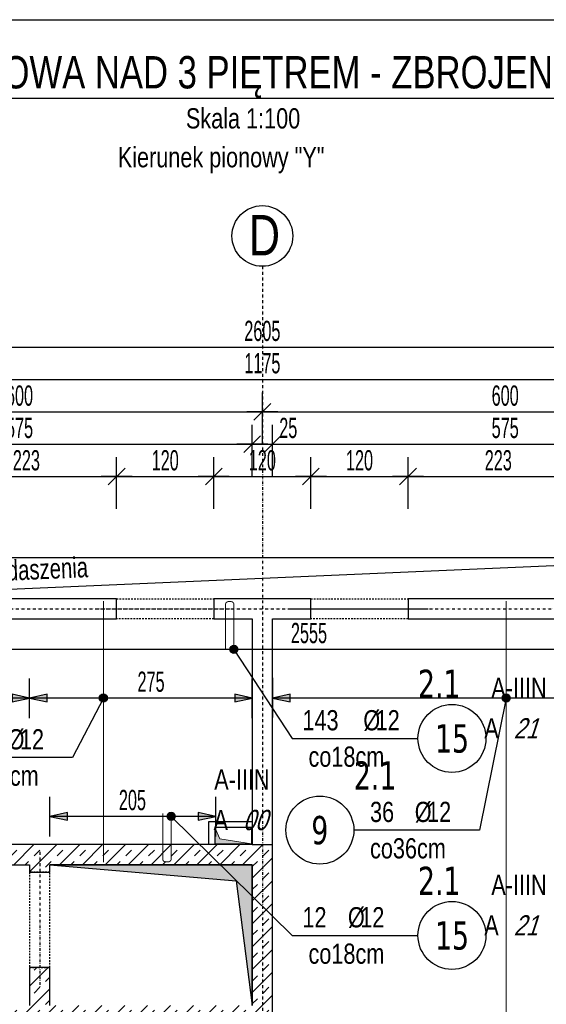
# Model space of a CAD drawing. Header units: millimetres. Extents: x 7622 to 25843, y -22705 to -15125.
# Tile 26 of 45: x 13016 to 13667, y -16343 to -15125. Entities that reach past the tile are written whole.
import ezdxf
from ezdxf.enums import TextEntityAlignment as Align

# ---------------------------------------------------------------- set-up
doc = ezdxf.new("R2010")
doc.units = ezdxf.units.MM
doc.header["$LTSCALE"] = 10
doc.linetypes.add('MO', pattern=[0.7, 0.35, -0.17, 0.01, -0.17])
doc.linetypes.add('MP', pattern=[0.36, 0.2, -0.16])
doc.layers.add('BA_obw', color=230, linetype='Continuous', plot=False)
doc.layers.add('BZ_pom', color=6, linetype='Continuous', plot=False)
for name, color, linetype in [('BA_szr', 1, 'Continuous'), ('BA_wym', 1, 'Continuous'), ('BD_lpm', 1, 'MP'), ('BD_osm', 1, 'MO'), ('BD_txs', 2, 'Continuous'), ('BD_wic', 1, 'Continuous'), ('BD_wig', 3, 'Continuous'), ('BZ_odn', 1, 'Continuous'), ('BZ_opi1', 7, 'Continuous'), ('BZ_opi2', 4, 'Continuous'), ('BZ_P_wid', 3, 'Continuous'), ('BZ_sym', 7, 'Continuous'), ('BZ_txg', 3, 'Continuous'), ('BZ_txs', 2, 'Continuous'), ('BZ_wym', 1, 'Continuous')]:
    doc.layers.add(name, color=color, linetype=linetype)
doc.layers.add('Nowe_A-Przebicia_Nr_pióra__1', color=7, linetype='Continuous', lineweight=13)
doc.layers.add('Nowe_A-Przebicia_Nr_pióra__102', color=7, linetype='Continuous', lineweight=5, true_color=0xcccccc)
doc.styles.add('BIKTBG', font='tahoma.ttf', dxfattribs={"width": 0.85})
doc.styles.add('BIKTG', font='bikromsw.shx', dxfattribs={"width": 0.8})
doc.styles.add('BIKTS', font='bikromsw.shx', dxfattribs={"width": 0.8})
doc.styles.add('BIKWYM', font='bikromsw.shx', dxfattribs={"width": 0.6})
doc.dimstyles.new('BA_KR_100_cm', dxfattribs={"dimtxt": 25, "dimasz": 1.666667, "dimexe": 24, "dimexo": 0, "dimgap": 0, "dimtad": 0, "dimdec": 1, "dimrnd": 0.5, "dimzin": 9, "dimdsep": 46, "dimtxsty": 'BIKWYM', "dimblk": 'WYM-KR', "dimcen": 0, "dimdle": 20, "dimclrd": 256, "dimclre": 256, "dimclrt": 2, "dimadec": 0, "dimazin": 0, "dimtfac": 0.033333, "dimtdec": 1, "dimtmove": 0, "dimatfit": 3, "dimldrblk": 'WYM-KR', "dimfxl": 25, "dimfxlon": 1, "dimtvp": 0.8, "dimtolj": 1, "dimarcsym": 0})
doc.dimstyles.new('BZ_KP_100_cm', dxfattribs={"dimtxt": 25, "dimasz": 1.666667, "dimexe": 24, "dimexo": 0, "dimgap": 0, "dimtad": 0, "dimdec": 1, "dimrnd": 0.5, "dimzin": 9, "dimdsep": 46, "dimtxsty": 'BIKWYM', "dimblk": 'WYM-KR', "dimblk1": 'WYM-KP', "dimblk2": 'WYM-KP', "dimsah": 1, "dimcen": 0, "dimdle": 20, "dimclrd": 256, "dimclre": 256, "dimclrt": 7, "dimadec": 0, "dimazin": 0, "dimtfac": 0.033333, "dimtdec": 1, "dimtmove": 0, "dimatfit": 3, "dimldrblk": 'WYM-KP', "dimfxl": 1, "dimtvp": 0.8, "dimtolj": 1, "dimarcsym": 0})
doc.dimstyles.new('BZ_ST_100_cm', dxfattribs={"dimtxt": 25, "dimasz": 1.666667, "dimexe": 24, "dimexo": 0, "dimgap": 0, "dimtad": 0, "dimdec": 1, "dimrnd": 0.5, "dimdsep": 46, "dimtxsty": 'BIKWYM', "dimblk": 'WYM-ST', "dimcen": 0, "dimdle": 20, "dimclrd": 256, "dimclre": 256, "dimclrt": 7, "dimadec": 0, "dimazin": 0, "dimtfac": 0.033333, "dimtdec": 1, "dimtix": 1, "dimtmove": 2, "dimatfit": 3, "dimldrblk": 'WYM-ST', "dimfxl": 25, "dimfxlon": 1, "dimtvp": 0.8, "dimtolj": 1, "dimtzin": 0, "dimarcsym": 0})

# ---------------------------------------------------------------- blocks, each defined once
blk = doc.blocks.new('WYM-KR')
at = {"linetype": 'ByBlock'}
blk.add_line((11.52, 0), (-11.52, 0), dxfattribs=at)
at = {"color": 7, "linetype": 'ByBlock'}
blk.add_line((6.24, 6.24), (-6.24, -6.24), dxfattribs=at)
blk = doc.blocks.new('*D224')
at = {"layer": 'BA_wym', "lineweight": -2}
for p, q in [((12913.1, -15730.3), (12913.1, -15666.3)), ((13136.1, -15730.3), (13136.1, -15666.3)), ((12914.8, -15690.3), (13134.4, -15690.3))]:
    blk.add_line(p, q, dxfattribs=at)
at = {"layer": 'Defpoints', "color": 0}
for p in [(13136.1, -15690.3), (12913.1, -15841.3), (13136.1, -15841.3)]:
    blk.add_point(p, dxfattribs=at)
at = {"layer": 'BA_wym', "lineweight": -2, "xscale": 1.666666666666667, "yscale": 1.666666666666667, "zscale": 1.666666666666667, "rotation": 180}
blk.add_blockref('WYM-KR', (12913.1, -15690.3), dxfattribs=at)
at = {"layer": 'BA_wym', "lineweight": -2, "xscale": 1.666666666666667, "yscale": 1.666666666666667, "zscale": 1.666666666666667}
blk.add_blockref('WYM-KR', (13136.1, -15690.3), dxfattribs=at)
at = {"layer": 'BA_wym', "color": 2, "insert": (13024.6, -15670.3), "char_height": 25, "attachment_point": 5, "style": 'BIKWYM'}
blk.add_mtext('\\A1;223', dxfattribs=at)
blk = doc.blocks.new('*D225')
at = {"layer": 'BA_wym', "lineweight": -2}
for p, q in [((13136.1, -15730.3), (13136.1, -15666.3)), ((13256.1, -15730.3), (13256.1, -15666.3)), ((13137.8, -15690.3), (13254.4, -15690.3))]:
    blk.add_line(p, q, dxfattribs=at)
at = {"layer": 'Defpoints', "color": 0}
for p in [(13256.1, -15690.3), (13136.1, -15841.3), (13256.1, -15841.3)]:
    blk.add_point(p, dxfattribs=at)
at = {"layer": 'BA_wym', "lineweight": -2, "xscale": 1.666666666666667, "yscale": 1.666666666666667, "zscale": 1.666666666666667, "rotation": 180}
blk.add_blockref('WYM-KR', (13136.1, -15690.3), dxfattribs=at)
at = {"layer": 'BA_wym', "lineweight": -2, "xscale": 1.666666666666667, "yscale": 1.666666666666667, "zscale": 1.666666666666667}
blk.add_blockref('WYM-KR', (13256.1, -15690.3), dxfattribs=at)
at = {"layer": 'BA_wym', "color": 2, "insert": (13196.1, -15670.3), "char_height": 25, "attachment_point": 5, "style": 'BIKWYM'}
blk.add_mtext('\\A1;120', dxfattribs=at)
blk = doc.blocks.new('*D226')
at = {"layer": 'BA_wym', "lineweight": -2}
for p, q in [((13256.1, -15730.3), (13256.1, -15666.3)), ((13376.1, -15730.3), (13376.1, -15666.3)), ((13257.8, -15690.3), (13374.4, -15690.3))]:
    blk.add_line(p, q, dxfattribs=at)
at = {"layer": 'Defpoints', "color": 0}
for p in [(13376.1, -15690.3), (13256.1, -15841.3), (13376.1, -15841.3)]:
    blk.add_point(p, dxfattribs=at)
at = {"layer": 'BA_wym', "lineweight": -2, "xscale": 1.666666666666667, "yscale": 1.666666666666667, "zscale": 1.666666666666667, "rotation": 180}
blk.add_blockref('WYM-KR', (13256.1, -15690.3), dxfattribs=at)
at = {"layer": 'BA_wym', "lineweight": -2, "xscale": 1.666666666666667, "yscale": 1.666666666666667, "zscale": 1.666666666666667}
blk.add_blockref('WYM-KR', (13376.1, -15690.3), dxfattribs=at)
at = {"layer": 'BA_wym', "color": 2, "insert": (13316.1, -15670.3), "char_height": 25, "attachment_point": 5, "style": 'BIKWYM'}
blk.add_mtext('\\A1;120', dxfattribs=at)
blk = doc.blocks.new('*D227')
at = {"layer": 'BA_wym', "lineweight": -2}
for p, q in [((13376.1, -15730.3), (13376.1, -15666.3)), ((13496.1, -15730.3), (13496.1, -15666.3)), ((13377.8, -15690.3), (13494.4, -15690.3))]:
    blk.add_line(p, q, dxfattribs=at)
at = {"layer": 'Defpoints', "color": 0}
for p in [(13496.1, -15690.3), (13376.1, -15841.3), (13496.1, -15841.3)]:
    blk.add_point(p, dxfattribs=at)
at = {"layer": 'BA_wym', "lineweight": -2, "xscale": 1.666666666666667, "yscale": 1.666666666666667, "zscale": 1.666666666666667, "rotation": 180}
blk.add_blockref('WYM-KR', (13376.1, -15690.3), dxfattribs=at)
at = {"layer": 'BA_wym', "lineweight": -2, "xscale": 1.666666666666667, "yscale": 1.666666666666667, "zscale": 1.666666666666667}
blk.add_blockref('WYM-KR', (13496.1, -15690.3), dxfattribs=at)
at = {"layer": 'BA_wym', "color": 2, "insert": (13436.1, -15670.3), "char_height": 25, "attachment_point": 5, "style": 'BIKWYM'}
blk.add_mtext('\\A1;120', dxfattribs=at)
blk = doc.blocks.new('*D228')
at = {"layer": 'BA_wym', "lineweight": -2}
for p, q in [((13496.1, -15730.3), (13496.1, -15666.3)), ((13719.1, -15730.3), (13719.1, -15666.3)), ((13497.8, -15690.3), (13717.4, -15690.3))]:
    blk.add_line(p, q, dxfattribs=at)
at = {"layer": 'Defpoints', "color": 0}
for p in [(13719.1, -15690.3), (13496.1, -15841.3), (13719.1, -15841.3)]:
    blk.add_point(p, dxfattribs=at)
at = {"layer": 'BA_wym', "lineweight": -2, "xscale": 1.666666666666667, "yscale": 1.666666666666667, "zscale": 1.666666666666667, "rotation": 180}
blk.add_blockref('WYM-KR', (13496.1, -15690.3), dxfattribs=at)
at = {"layer": 'BA_wym', "lineweight": -2, "xscale": 1.666666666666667, "yscale": 1.666666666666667, "zscale": 1.666666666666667}
blk.add_blockref('WYM-KR', (13719.1, -15690.3), dxfattribs=at)
at = {"layer": 'BA_wym', "color": 2, "insert": (13607.6, -15670.3), "char_height": 25, "attachment_point": 5, "style": 'BIKWYM'}
blk.add_mtext('\\A1;223', dxfattribs=at)
blk = doc.blocks.new('*D241')
at = {"layer": 'BA_wym', "lineweight": -2}
for p, q in [((12728.6, -15690.3), (12728.6, -15626.3)), ((13303.6, -15690.3), (13303.6, -15626.3)), ((12730.3, -15650.3), (13301.9, -15650.3))]:
    blk.add_line(p, q, dxfattribs=at)
at = {"layer": 'Defpoints', "color": 0}
for p in [(13303.6, -15650.3), (12728.6, -15790.3), (13303.6, -15866.3)]:
    blk.add_point(p, dxfattribs=at)
at = {"layer": 'BA_wym', "lineweight": -2, "xscale": 1.666666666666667, "yscale": 1.666666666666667, "zscale": 1.666666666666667, "rotation": 180}
blk.add_blockref('WYM-KR', (12728.6, -15650.3), dxfattribs=at)
at = {"layer": 'BA_wym', "lineweight": -2, "xscale": 1.666666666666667, "yscale": 1.666666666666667, "zscale": 1.666666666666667}
blk.add_blockref('WYM-KR', (13303.6, -15650.3), dxfattribs=at)
at = {"layer": 'BA_wym', "color": 2, "insert": (13016.1, -15630.3), "char_height": 25, "attachment_point": 5, "style": 'BIKWYM'}
blk.add_mtext('\\A1;575', dxfattribs=at)
blk = doc.blocks.new('*D242')
at = {"layer": 'BA_wym', "lineweight": -2}
for p, q in [((13303.6, -15690.3), (13303.6, -15626.3)), ((13328.6, -15690.3), (13328.6, -15626.3)), ((13301.9, -15650.3), (13300.3, -15650.3)), ((13303.6, -15650.3), (13328.6, -15650.3)), ((13330.3, -15650.3), (13364.3, -15650.3))]:
    blk.add_line(p, q, dxfattribs=at)
at = {"layer": 'Defpoints', "color": 0}
for p in [(13328.6, -15650.3), (13303.6, -15866.3), (13328.6, -15866.3)]:
    blk.add_point(p, dxfattribs=at)
at = {"layer": 'BA_wym', "lineweight": -2, "xscale": 1.666666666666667, "yscale": 1.666666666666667, "zscale": 1.666666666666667}
blk.add_blockref('WYM-KR', (13303.6, -15650.3), dxfattribs=at)
at = {"layer": 'BA_wym', "lineweight": -2, "xscale": 1.666666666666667, "yscale": 1.666666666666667, "zscale": 1.666666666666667, "rotation": 180}
blk.add_blockref('WYM-KR', (13328.6, -15650.3), dxfattribs=at)
at = {"layer": 'BA_wym', "color": 2, "insert": (13348.1, -15630.3), "char_height": 25, "attachment_point": 5, "style": 'BIKWYM'}
blk.add_mtext('\\A1;25', dxfattribs=at)
blk = doc.blocks.new('*D243')
at = {"layer": 'BA_wym', "lineweight": -2}
for p, q in [((13328.6, -15690.3), (13328.6, -15626.3)), ((13903.6, -15690.3), (13903.6, -15626.3)), ((13330.3, -15650.3), (13901.9, -15650.3))]:
    blk.add_line(p, q, dxfattribs=at)
at = {"layer": 'Defpoints', "color": 0}
for p in [(13903.6, -15650.3), (13903.6, -15790.3), (13328.6, -15866.3)]:
    blk.add_point(p, dxfattribs=at)
at = {"layer": 'BA_wym', "lineweight": -2, "xscale": 1.666666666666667, "yscale": 1.666666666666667, "zscale": 1.666666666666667, "rotation": 180}
blk.add_blockref('WYM-KR', (13328.6, -15650.3), dxfattribs=at)
at = {"layer": 'BA_wym', "lineweight": -2, "xscale": 1.666666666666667, "yscale": 1.666666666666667, "zscale": 1.666666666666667}
blk.add_blockref('WYM-KR', (13903.6, -15650.3), dxfattribs=at)
at = {"layer": 'BA_wym', "color": 2, "insert": (13616.1, -15630.3), "char_height": 25, "attachment_point": 5, "style": 'BIKWYM'}
blk.add_mtext('\\A1;575', dxfattribs=at)
blk = doc.blocks.new('*D250')
at = {"layer": 'BA_wym', "lineweight": -2}
for p, q in [((12716.1, -15650.3), (12716.1, -15586.3)), ((13316.1, -15650.3), (13316.1, -15586.3)), ((12717.8, -15610.3), (13314.4, -15610.3))]:
    blk.add_line(p, q, dxfattribs=at)
at = {"layer": 'Defpoints', "color": 0}
for p in [(13316.1, -15610.3), (12716.1, -15790.3), (13316.1, -15841.3)]:
    blk.add_point(p, dxfattribs=at)
at = {"layer": 'BA_wym', "lineweight": -2, "xscale": 1.666666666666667, "yscale": 1.666666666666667, "zscale": 1.666666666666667, "rotation": 180}
blk.add_blockref('WYM-KR', (12716.1, -15610.3), dxfattribs=at)
at = {"layer": 'BA_wym', "lineweight": -2, "xscale": 1.666666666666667, "yscale": 1.666666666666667, "zscale": 1.666666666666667}
blk.add_blockref('WYM-KR', (13316.1, -15610.3), dxfattribs=at)
at = {"layer": 'BA_wym', "color": 2, "insert": (13016.1, -15590.3), "char_height": 25, "attachment_point": 5, "style": 'BIKWYM'}
blk.add_mtext('\\A1;600', dxfattribs=at)
blk = doc.blocks.new('*D251')
at = {"layer": 'BA_wym', "lineweight": -2}
for p, q in [((13316.1, -15650.3), (13316.1, -15586.3)), ((13916.1, -15650.3), (13916.1, -15586.3)), ((13317.8, -15610.3), (13914.4, -15610.3))]:
    blk.add_line(p, q, dxfattribs=at)
at = {"layer": 'Defpoints', "color": 0}
for p in [(13916.1, -15610.3), (13916.1, -15790.3), (13316.1, -15841.3)]:
    blk.add_point(p, dxfattribs=at)
at = {"layer": 'BA_wym', "lineweight": -2, "xscale": 1.666666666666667, "yscale": 1.666666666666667, "zscale": 1.666666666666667, "rotation": 180}
blk.add_blockref('WYM-KR', (13316.1, -15610.3), dxfattribs=at)
at = {"layer": 'BA_wym', "lineweight": -2, "xscale": 1.666666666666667, "yscale": 1.666666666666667, "zscale": 1.666666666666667}
blk.add_blockref('WYM-KR', (13916.1, -15610.3), dxfattribs=at)
at = {"layer": 'BA_wym', "color": 2, "insert": (13616.1, -15590.3), "char_height": 25, "attachment_point": 5, "style": 'BIKWYM'}
blk.add_mtext('\\A1;600', dxfattribs=at)
blk = doc.blocks.new('*D255')
at = {"layer": 'BA_wym', "lineweight": -2}
for p, q in [((12013.6, -15570.3), (12013.6, -15506.3)), ((14618.6, -15570.3), (14618.6, -15506.3)), ((12015.3, -15530.3), (14616.9, -15530.3))]:
    blk.add_line(p, q, dxfattribs=at)
at = {"layer": 'Defpoints', "color": 0}
for p in [(14618.6, -15530.3), (12013.6, -15841.3), (14618.6, -15841.3)]:
    blk.add_point(p, dxfattribs=at)
at = {"layer": 'BA_wym', "lineweight": -2, "xscale": 1.666666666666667, "yscale": 1.666666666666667, "zscale": 1.666666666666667, "rotation": 180}
blk.add_blockref('WYM-KR', (12013.6, -15530.3), dxfattribs=at)
at = {"layer": 'BA_wym', "lineweight": -2, "xscale": 1.666666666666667, "yscale": 1.666666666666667, "zscale": 1.666666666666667}
blk.add_blockref('WYM-KR', (14618.6, -15530.3), dxfattribs=at)
at = {"layer": 'BA_wym', "color": 2, "insert": (13316.1, -15510.3), "char_height": 25, "attachment_point": 5, "style": 'BIKWYM'}
blk.add_mtext('\\A1;2605', dxfattribs=at)
blk = doc.blocks.new('*D257')
at = {"layer": 'BA_wym', "lineweight": -2}
for p, q in [((12728.6, -15610.3), (12728.6, -15546.3)), ((13903.6, -15610.3), (13903.6, -15546.3)), ((12730.3, -15570.3), (13901.9, -15570.3))]:
    blk.add_line(p, q, dxfattribs=at)
at = {"layer": 'Defpoints', "color": 0}
for p in [(13903.6, -15570.3), (12728.6, -15790.3), (13903.6, -15790.3)]:
    blk.add_point(p, dxfattribs=at)
at = {"layer": 'BA_wym', "lineweight": -2, "xscale": 1.666666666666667, "yscale": 1.666666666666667, "zscale": 1.666666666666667, "rotation": 180}
blk.add_blockref('WYM-KR', (12728.6, -15570.3), dxfattribs=at)
at = {"layer": 'BA_wym', "lineweight": -2, "xscale": 1.666666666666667, "yscale": 1.666666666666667, "zscale": 1.666666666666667}
blk.add_blockref('WYM-KR', (13903.6, -15570.3), dxfattribs=at)
at = {"layer": 'BA_wym', "color": 2, "insert": (13316.1, -15550.3), "char_height": 25, "attachment_point": 5, "style": 'BIKWYM'}
blk.add_mtext('\\A1;1175', dxfattribs=at)
blk = doc.blocks.new('eoprz')
blk = doc.blocks.new('WYM-ST')
blk.add_hatch(color=256).paths.add_polyline_path([(-13, 2.88), (0, 0), (-13, -2.88)])
blk.add_lwpolyline([(0, 0), (-13, 2.88), (-13, -2.88), (0, 0)])
blk = doc.blocks.new('*D363')
at = {"layer": 'BA_wym', "lineweight": -2}
for p, q in [((12038.6, -15939.1), (12038.6, -15988.1)), ((13028.6, -15989.1), (13028.6, -15940.1)), ((13026.9, -15964.1), (12040.3, -15964.1))]:
    blk.add_line(p, q, dxfattribs=at)
at = {"layer": 'Defpoints', "color": 0}
for p in [(12038.6, -15866.3), (12038.6, -15964.1), (13028.6, -16170.3)]:
    blk.add_point(p, dxfattribs=at)
at = {"layer": 'BA_wym', "lineweight": -2, "xscale": 1.666666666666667, "yscale": 1.666666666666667, "zscale": 1.666666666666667, "rotation": 180}
blk.add_blockref('WYM-ST', (12038.6, -15964.1), dxfattribs=at)
at = {"layer": 'BA_wym', "lineweight": -2, "xscale": 1.666666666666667, "yscale": 1.666666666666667, "zscale": 1.666666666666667}
blk.add_blockref('WYM-ST', (13028.6, -15964.1), dxfattribs=at)
at = {"layer": 'BA_wym', "color": 7, "insert": (12533.6, -15944.1), "char_height": 25, "attachment_point": 5, "style": 'BIKWYM'}
blk.add_mtext('\\A1;990', dxfattribs=at)
blk = doc.blocks.new('*D364')
at = {"layer": 'BA_wym', "lineweight": -2}
for p, q in [((13028.6, -15989.1), (13028.6, -15940.1)), ((13303.6, -15989.1), (13303.6, -15940.1)), ((13301.9, -15964.1), (13030.2, -15964.1))]:
    blk.add_line(p, q, dxfattribs=at)
at = {"layer": 'Defpoints', "color": 0}
for p in [(13028.6, -15964.1), (13303.6, -16145.3), (13028.6, -16170.3)]:
    blk.add_point(p, dxfattribs=at)
at = {"layer": 'BA_wym', "lineweight": -2, "xscale": 1.666666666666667, "yscale": 1.666666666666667, "zscale": 1.666666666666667, "rotation": 180}
blk.add_blockref('WYM-ST', (13028.6, -15964.1), dxfattribs=at)
at = {"layer": 'BA_wym', "lineweight": -2, "xscale": 1.666666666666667, "yscale": 1.666666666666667, "zscale": 1.666666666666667}
blk.add_blockref('WYM-ST', (13303.6, -15964.1), dxfattribs=at)
at = {"layer": 'BA_wym', "color": 7, "insert": (13178.6, -15944.1), "char_height": 25, "attachment_point": 5, "style": 'BIKWYM'}
blk.add_mtext('\\A1;275', dxfattribs=at)
blk = doc.blocks.new('*D365')
at = {"layer": 'BA_wym', "lineweight": -2}
for p, q in [((13328.6, -15939.1), (13328.6, -15988.1)), ((14593.6, -15939.1), (14593.6, -15988.1)), ((14591.9, -15964.1), (13330.3, -15964.1))]:
    blk.add_line(p, q, dxfattribs=at)
at = {"layer": 'Defpoints', "color": 0}
for p in [(13328.6, -15866.3), (14593.6, -15866.3), (13328.6, -15964.1)]:
    blk.add_point(p, dxfattribs=at)
at = {"layer": 'BA_wym', "lineweight": -2, "xscale": 1.666666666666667, "yscale": 1.666666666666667, "zscale": 1.666666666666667, "rotation": 180}
blk.add_blockref('WYM-ST', (13328.6, -15964.1), dxfattribs=at)
at = {"layer": 'BA_wym', "lineweight": -2, "xscale": 1.666666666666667, "yscale": 1.666666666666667, "zscale": 1.666666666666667}
blk.add_blockref('WYM-ST', (14593.6, -15964.1), dxfattribs=at)
at = {"layer": 'BA_wym', "color": 7, "insert": (13973.4, -15944.1), "char_height": 25, "attachment_point": 5, "style": 'BIKWYM'}
blk.add_mtext('\\A1;1265', dxfattribs=at)
blk = doc.blocks.new('WYM-KP')
blk.add_hatch(color=256).paths.add_polyline_path([(3, 0, 1), (-3, 0, 1)])
blk.add_circle((0, 0), 3)
blk = doc.blocks.new('bik_BlkOpPret', base_point=(1524.5, 7050.3))
at = {"layer": 'BZ_opi1', "style": 'BIKTS', "width": 0.6}
for tag, p in [('SZTUK', (1533.8, 7057.8)), ('PRZEDR_FI', (1554.7, 7057.8)), ('PRZEKROJ', (1563.3, 7057.8)), ('PRZEDR_L', (1533.8, 7024)), ('DLUGOSC', (1568.6, 7024)), ('UWAGA', (1533.8, 6997.8))]:
    blk.add_attdef(tag, p, '', height=18.8, dxfattribs=at)
at = {"layer": 'BZ_opi2', "style": 'BIKTBG', "width": 0.6}
blk.add_attdef('NUMER', text='', height=26.2, dxfattribs=at).set_placement((1620.8, 7050.3), align=Align.MIDDLE_CENTER)
at = {"layer": 'BZ_pom', "width": 0.6}
for tag, p, height, style in [('POZYCJA', (1589.3, 7087.8), 26.2, 'BIKTBG'), ('GATUNEK', (1630.2, 7087.8), 18.8, 'BIKTS'), ('METODA_L', (1639.1, 7050.3), 18.8, 'BIKTS'), ('EURO_KOD', (1663.7, 7050.3), 18.8, 'BIKTS')]:
    blk.add_attdef(tag, p, '', height=height, dxfattribs=dict(at, style=style))
at = {"layer": 'BZ_wym', "width": 0.6}
for tag, p, height, style, flags in [('PRZEDR_NR', (1533.8, 6969.6), 26.2, 'BIKTBG', 1), ('PRZEDR_SZT', (1533.8, 6941.5), 18.8, 'BIKTS', 1), ('TYP_PRETA', (1533.8, 6913.4), 18.8, 'BIKTS', 3), ('EURO_KOD_SEGMENTY', (1567.6, 6885.3), 18.8, 'BIKTS', 3), ('HAK_1', (1533.8, 6857.1), 18.8, 'BIKTS', 3), ('HAK_2', (1533.8, 6829), 18.8, 'BIKTS', 3), ('ID', (1533.8, 6800.9), 18.8, 'BIKTS', 3), ('ID_C', (1533.8, 6772.8), 18.8, 'BIKTS', 3), ('b_atr_0', (1533.8, 6744.6), 18.8, 'BIKTS', 3)]:
    blk.add_attdef(tag, p, '', height=height, dxfattribs=dict(at, style=style, flags=flags))
blk = doc.blocks.new('*D377')
at = {"layer": 'BA_wym', "lineweight": -2}
for p, q in [((12038.6, -15878.9), (12038.6, -15927.9)), ((14593.6, -15878.9), (14593.6, -15927.9)), ((14591.9, -15903.9), (12040.3, -15903.9))]:
    blk.add_line(p, q, dxfattribs=at)
at = {"layer": 'Defpoints', "color": 0}
for p in [(12038.6, -15866.3), (14593.6, -15866.3), (12038.6, -15903.9)]:
    blk.add_point(p, dxfattribs=at)
at = {"layer": 'BA_wym', "lineweight": -2, "xscale": 1.666666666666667, "yscale": 1.666666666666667, "zscale": 1.666666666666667, "rotation": 180}
blk.add_blockref('WYM-ST', (12038.6, -15903.9), dxfattribs=at)
at = {"layer": 'BA_wym', "lineweight": -2, "xscale": 1.666666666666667, "yscale": 1.666666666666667, "zscale": 1.666666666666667}
blk.add_blockref('WYM-ST', (14593.6, -15903.9), dxfattribs=at)
at = {"layer": 'BA_wym', "color": 7, "insert": (13373.7, -15883.9), "char_height": 25, "attachment_point": 5, "style": 'BIKWYM'}
blk.add_mtext('\\A1;2555', dxfattribs=at)
blk = doc.blocks.new('*D378')
at = {"layer": 'BA_wym', "lineweight": -2}
for p, q in [((13053.6, -16135.4), (13053.6, -16086.4)), ((13258.6, -16135.4), (13258.6, -16086.4)), ((13256.9, -16110.4), (13055.3, -16110.4))]:
    blk.add_line(p, q, dxfattribs=at)
at = {"layer": 'Defpoints', "color": 0}
for p in [(13053.6, -16110.4), (13258.6, -16144.3), (13053.6, -16170.3)]:
    blk.add_point(p, dxfattribs=at)
at = {"layer": 'BA_wym', "lineweight": -2, "xscale": 1.666666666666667, "yscale": 1.666666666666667, "zscale": 1.666666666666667, "rotation": 180}
blk.add_blockref('WYM-ST', (13053.6, -16110.4), dxfattribs=at)
at = {"layer": 'BA_wym', "lineweight": -2, "xscale": 1.666666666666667, "yscale": 1.666666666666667, "zscale": 1.666666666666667}
blk.add_blockref('WYM-ST', (13258.6, -16110.4), dxfattribs=at)
at = {"layer": 'BA_wym', "color": 7, "insert": (13155.6, -16090.4), "char_height": 25, "attachment_point": 5, "style": 'BIKWYM'}
blk.add_mtext('\\A1;205', dxfattribs=at)

msp = doc.modelspace()

# ---------------------------------------------------------------- hatches: boundary and pattern name
at = {"layer": 'BA_szr'}
h = msp.add_hatch(dxfattribs=at)
h.set_pattern_fill('BIK_ZELBET', color=256, scale=100, angle=45, pattern_type=2)
h.set_pattern_definition([(45, (6564.151, -19192.657), (-14.142136, 14.142136), []), (45, (6557.08, -19185.586), (-14.142136, 14.142136), [10, -10])])
h.paths.add_polyline_path([(12851.6, -16170.31), (13028.6, -16170.31), (13028.6, -16179.31), (13053.6, -16179.31), (13053.6, -16170.31), (13303.6, -16170.31), (13303.6, -16344.31), (13053.6, -16344.31), (13053.6, -16297.31), (13028.6, -16297.31), (13028.56, -16344.31), (12929.6, -16344.31), (12929.6, -16369.31), (13303.6, -16369.31), (13303.6, -16681.31), (12912.6, -16681.31), (12912.6, -16706.31), (13328.6, -16706.31), (13328.6, -16681.31), (13328.6, -16145.31), (13303.6, -16145.31), (12851.6, -16145.31)])
at = {"layer": 'BD_wic'}
h = msp.add_hatch(color=9, dxfattribs=at)
h.dxf.hatch_style = 1
h.paths.add_polyline_path([(13053.6, -16170.31), (13283.6, -16190.31), (13303.6, -16344.31), (13303.6, -16170.31)])
at = {"layer": 'Nowe_A-Przebicia_Nr_pióra__102', "linetype": 'Continuous', "lineweight": 5, "true_color": 0xcccccc}
msp.add_hatch(color=254, dxfattribs=at).paths.add_polyline_path([(13302.6, -16144.31), (13257.6, -16144.31), (13257.6, -16124.31), (13263.66, -16138.25)])

# ---------------------------------------------------------------- linework, layer by layer
at = {"layer": 'BA_obw'}
msp.add_lwpolyline([(11523.38, -15125.37), (15730.92, -15125.37), (15730.92, -18420.68), (11523.38, -18420.68)], close=True, dxfattribs=at)
at = {"layer": 'BD_lpm'}
for points in [[(13256.1, -15866.31), (13136.1, -15866.31), (13136.1, -15841.31), (13256.1, -15841.31)], [(13496.1, -15866.31), (13376.1, -15866.31), (13376.1, -15841.31), (13496.1, -15841.31)], [(13028.6, -16297.31), (13053.6, -16297.31), (13053.6, -16179.31), (13028.6, -16179.31)]]:
    msp.add_lwpolyline(points, close=True, dxfattribs=at)
at = {"layer": 'BD_osm', "color": 5}
for p, q in [((13111.1, -15853.81), (13281.1, -15853.81)), ((13351.1, -15853.81), (13521.1, -15853.81)), ((13041.1, -16154.31), (13041.1, -16322.31))]:
    msp.add_line(p, q, dxfattribs=at)
at = {"layer": 'BD_osm'}
for points in [[(13316.1, -15430.31), (13316.1, -18302.76)], [(11653.6, -15853.81), (14978.6, -15853.81)]]:
    msp.add_lwpolyline(points, dxfattribs=at)
at = {"layer": 'BD_wic'}
for points in [[(12728.6, -15790.31), (13903.6, -15790.31)], [(12728.6, -15841.31), (13903.6, -15790.31)], [(13053.6, -16170.31), (13283.6, -16190.31), (13303.6, -16344.31), (13303.6, -16170.31), (13053.6, -16170.31)]]:
    msp.add_lwpolyline(points, dxfattribs=at)
at = {"layer": 'BD_wic', "color": 8}
for points in [[(13250.1, -16145.31), (13250.1, -16116.81), (13302.6, -16116.81)], [(13302.6, -16124.31), (13257.6, -16124.31), (13257.6, -16145.31)]]:
    msp.add_lwpolyline(points, dxfattribs=at)
at = {"layer": 'BD_wic'}
msp.add_circle((13316.1, -15392.81), 37.5, dxfattribs=at)
at = {"layer": 'BD_wig'}
for points in [[(13328.6, -15866.31), (13376.1, -15866.31), (13376.1, -15841.31), (13256.1, -15841.31), (13256.1, -15866.31), (13303.6, -15866.31), (13303.6, -16145.31), (12851.6, -16145.31), (12851.6, -16170.31), (13028.6, -16170.31), (13028.6, -16179.31), (13053.6, -16179.31), (13053.6, -16170.31), (13303.6, -16170.31), (13303.6, -16344.31)], [(13328.6, -16681.31), (13328.6, -15866.31)], [(13303.6, -16145.31), (13328.6, -16145.31)], [(13053.6, -16344.31), (13053.6, -16297.31), (13028.6, -16297.31), (13028.56, -16344.31)]]:
    msp.add_lwpolyline(points, dxfattribs=at)
for points in [[(12913.1, -15866.31), (13136.1, -15866.31), (13136.1, -15841.31), (12913.1, -15841.31)], [(13496.1, -15866.31), (13719.1, -15866.31), (13719.1, -15841.31), (13496.1, -15841.31)]]:
    msp.add_lwpolyline(points, close=True, dxfattribs=at)
at = {"layer": 'BZ_odn'}
for centre in [(13550.38, -16014.05), (13387.14, -16127.41), (13550.38, -16257.68)]:
    msp.add_circle(centre, 42, dxfattribs=at)
at = {"layer": 'BZ_P_wid', "color": 3, "const_width": 1.2}
for points in [[(13119.71, -16167.31), (13119.71, -15844.31)], [(13617.43, -15844.31), (13617.43, -16524.31)]]:
    msp.add_lwpolyline(points, dxfattribs=at)
at = {"layer": 'BZ_P_wid', "const_width": 1.2}
for points in [[(13270.59, -15904.91), (13270.59, -15848.51, -0.4142136), (13274.19, -15844.91), (13277.39, -15844.91, -0.4142136), (13280.99, -15848.51), (13280.99, -15904.91)], [(13193.03, -16106.71), (13193.03, -16163.11, 0.4142136), (13196.63, -16166.71), (13199.83, -16166.71, 0.4142136), (13203.43, -16163.11), (13203.43, -16106.71)]]:
    msp.add_lwpolyline(points, format="xyb", dxfattribs=at)
at = {"layer": 'BZ_txg'}
msp.add_lwpolyline([(12600.49, -15222.35), (13981.71, -15222.35)], dxfattribs=at)
at = {"layer": 'Nowe_A-Przebicia_Nr_pióra__1', "color": 7, "linetype": 'Continuous', "lineweight": 13}
for p, q in [((13263.66, -16138.25), (13257.6, -16124.31)), ((13257.6, -16124.31), (13302.6, -16124.31)), ((13257.6, -16144.31), (13257.6, -16124.31)), ((13302.6, -16124.31), (13302.6, -16144.31)), ((13302.6, -16144.31), (13263.66, -16138.25)), ((13302.6, -16144.31), (13257.6, -16144.31))]:
    msp.add_line(p, q, dxfattribs=at)

# ---------------------------------------------------------------- block references
ref = msp.add_blockref('bik_BlkOpPret', (13353.14, -16014.05))
ref.add_attrib('NUMER', '15', dxfattribs={"layer": 'BZ_opi2', "height": 35, "style": 'BIKTBG', "width": 0.8}).set_placement((13550.38, -16014.05), align=Align.MIDDLE_CENTER)
ref.add_attrib('POZYCJA', '2.1', (13508.38, -15964.05), dxfattribs={"layer": 'BZ_pom', "height": 35, "style": 'BIKTBG', "width": 0.8})
ref.add_attrib('SZTUK', '143', (13365.64, -16004.05), dxfattribs={"layer": 'BZ_opi1', "height": 25, "style": 'BIKTS', "width": 0.8})
ref.add_attrib('GATUNEK', 'A-IIIN', (13598.96, -15964.05), dxfattribs={"layer": 'BZ_pom', "height": 25, "style": 'BIKTS', "width": 0.8})
ref.add_attrib('PRZEKROJ', '12', (13456.11, -16004.05), dxfattribs={"layer": 'BZ_opi1', "height": 25, "style": 'BIKTS', "width": 0.8})
ref.add_attrib('UWAGA', 'co18cm', (13373.14, -16049.05), dxfattribs={"layer": 'BZ_opi1', "height": 25, "style": 'BIKTS', "width": 0.8})
ref.add_attrib('METODA_L', 'A', (13590.28, -16014.05), dxfattribs={"layer": 'BZ_pom', "height": 25, "style": 'BIKTS', "width": 0.8})
ref.add_attrib('PRZEDR_FI', '%%c', (13440.88, -16004.05), dxfattribs={"layer": 'BZ_opi1', "height": 25, "style": 'BIKTS', "width": 0.8})
ref.add_attrib('EURO_KOD', '21', (13626.47, -16014.05), dxfattribs={"layer": 'BZ_pom', "height": 25, "style": 'BIKTS', "oblique": 18, "width": 0.8})
ref = msp.add_blockref('bik_BlkOpPret', (13081.41, -16037.64))
ref.add_attrib('NUMER', '14', dxfattribs={"layer": 'BZ_opi2', "height": 35, "style": 'BIKTBG', "width": 0.8}).set_placement((12884.17, -16037.64), align=Align.MIDDLE_CENTER)
ref.add_attrib('POZYCJA', '2.1', (12926.17, -15987.64), dxfattribs={"layer": 'BZ_pom', "height": 35, "style": 'BIKTBG', "width": 0.8})
ref.add_attrib('SZTUK', '16', (12946.17, -16027.64), dxfattribs={"layer": 'BZ_opi1', "height": 25, "style": 'BIKTS', "width": 0.8})
ref.add_attrib('GATUNEK', 'A-IIIN', (12753.69, -15987.64), dxfattribs={"layer": 'BZ_pom', "height": 25, "style": 'BIKTS', "width": 0.8})
ref.add_attrib('PRZEKROJ', '12', (13016.65, -16027.64), dxfattribs={"layer": 'BZ_opi1', "height": 25, "style": 'BIKTS', "width": 0.8})
ref.add_attrib('UWAGA', 'co18cm', (12946.17, -16072.64), dxfattribs={"layer": 'BZ_opi1', "height": 25, "style": 'BIKTS', "width": 0.8})
ref.add_attrib('METODA_L', 'A', (12752.84, -16037.64), dxfattribs={"layer": 'BZ_pom', "height": 25, "style": 'BIKTS', "width": 0.8})
ref.add_attrib('PRZEDR_FI', '%%c', (13001.41, -16027.64), dxfattribs={"layer": 'BZ_opi1', "height": 25, "style": 'BIKTS', "width": 0.8})
ref.add_attrib('EURO_KOD', '00', (12789.03, -16037.64), dxfattribs={"layer": 'BZ_pom', "height": 25, "style": 'BIKTS', "oblique": 18, "width": 0.8})
ref = msp.add_blockref('bik_BlkOpPret', (13584.38, -16127.41))
ref.add_attrib('NUMER', '9', dxfattribs={"layer": 'BZ_opi2', "height": 35, "style": 'BIKTBG', "width": 0.8}).set_placement((13387.14, -16127.41), align=Align.MIDDLE_CENTER)
ref.add_attrib('POZYCJA', '2.1', (13429.14, -16077.41), dxfattribs={"layer": 'BZ_pom', "height": 35, "style": 'BIKTBG', "width": 0.8})
ref.add_attrib('SZTUK', '36', (13449.14, -16117.41), dxfattribs={"layer": 'BZ_opi1', "height": 25, "style": 'BIKTS', "width": 0.8})
ref.add_attrib('GATUNEK', 'A-IIIN', (13256.65, -16077.41), dxfattribs={"layer": 'BZ_pom', "height": 25, "style": 'BIKTS', "width": 0.8})
ref.add_attrib('PRZEKROJ', '12', (13519.62, -16117.41), dxfattribs={"layer": 'BZ_opi1', "height": 25, "style": 'BIKTS', "width": 0.8})
ref.add_attrib('UWAGA', 'co36cm', (13449.14, -16162.41), dxfattribs={"layer": 'BZ_opi1', "height": 25, "style": 'BIKTS', "width": 0.8})
ref.add_attrib('METODA_L', 'A', (13255.81, -16127.41), dxfattribs={"layer": 'BZ_pom', "height": 25, "style": 'BIKTS', "width": 0.8})
ref.add_attrib('PRZEDR_FI', '%%c', (13504.38, -16117.41), dxfattribs={"layer": 'BZ_opi1', "height": 25, "style": 'BIKTS', "width": 0.8})
ref.add_attrib('EURO_KOD', '00', (13292, -16127.41), dxfattribs={"layer": 'BZ_pom', "height": 25, "style": 'BIKTS', "oblique": 18, "width": 0.8})
ref = msp.add_blockref('bik_BlkOpPret', (13353.14, -16257.68))
ref.add_attrib('NUMER', '15', dxfattribs={"layer": 'BZ_opi2', "height": 35, "style": 'BIKTBG', "width": 0.8}).set_placement((13550.38, -16257.68), align=Align.MIDDLE_CENTER)
ref.add_attrib('POZYCJA', '2.1', (13508.38, -16207.68), dxfattribs={"layer": 'BZ_pom', "height": 35, "style": 'BIKTBG', "width": 0.8})
ref.add_attrib('SZTUK', '12', (13365.64, -16247.68), dxfattribs={"layer": 'BZ_opi1', "height": 25, "style": 'BIKTS', "width": 0.8})
ref.add_attrib('GATUNEK', 'A-IIIN', (13598.96, -16207.68), dxfattribs={"layer": 'BZ_pom', "height": 25, "style": 'BIKTS', "width": 0.8})
ref.add_attrib('PRZEKROJ', '12', (13437.07, -16247.68), dxfattribs={"layer": 'BZ_opi1', "height": 25, "style": 'BIKTS', "width": 0.8})
ref.add_attrib('UWAGA', 'co18cm', (13373.14, -16292.68), dxfattribs={"layer": 'BZ_opi1', "height": 25, "style": 'BIKTS', "width": 0.8})
ref.add_attrib('METODA_L', 'A', (13590.28, -16257.68), dxfattribs={"layer": 'BZ_pom', "height": 25, "style": 'BIKTS', "width": 0.8})
ref.add_attrib('PRZEDR_FI', '%%c', (13421.83, -16247.68), dxfattribs={"layer": 'BZ_opi1', "height": 25, "style": 'BIKTS', "width": 0.8})
ref.add_attrib('EURO_KOD', '21', (13626.47, -16257.68), dxfattribs={"layer": 'BZ_pom', "height": 25, "style": 'BIKTS', "oblique": 18, "width": 0.8})
at = {"layer": 'BZ_sym'}
ref = msp.add_blockref('eoprz', (13292.3, -15222.35), dxfattribs=at)
ref.add_attrib('Nazwa', 'PŁYTA STROPOWA NAD 3 PIĘTREM - ZBROJENIE GÓRNE', dxfattribs={"layer": 'BZ_txg', "height": 40, "style": 'BIKTG', "width": 0.8}).set_placement((13292.3, -15190.35), align=Align.MIDDLE_CENTER)
ref.add_attrib('Skala', 'Skala 1:100', dxfattribs={"layer": 'BZ_txs', "height": 25, "style": 'BIKTS', "width": 0.8}).set_placement((13292.3, -15247.35), align=Align.MIDDLE_CENTER)

# ---------------------------------------------------------------- texts
at = {"layer": 'BD_txs', "style": 'BIKTS', "width": 0.8}
msp.add_text('D', height=50, dxfattribs=at).set_placement((13299.29, -15416.87))
at = {"layer": 'BZ_txs', "insert": (13137.48, -15282.89), "char_height": 25, "width": 724.2451, "attachment_point": 1, "style": 'BIKTS'}
msp.add_mtext('Kierunek pionowy "Y"', dxfattribs=at)
at = {"layer": 'BZ_txs', "insert": (12793.79, -15802.95), "char_height": 25, "width": 1008.4279, "attachment_point": 1, "rotation": 2.48534, "style": 'BIKTS'}
msp.add_mtext('{\\W0.75;Poz. 2.4.2\\A1; płyta zadaszenia}', dxfattribs=at)

# ---------------------------------------------------------------- dimensions: what is measured, and where the dimension line sits
at = {"layer": 'BA_wym'}
for base, p1, p2, override, picture, middle in [((14618.6, -15530.31), (12013.6, -15841.31), (14618.6, -15841.31), {"dimatfit": 1, "dimfxl": 40}, '*D255', (13316.1, -15510.31)), ((13903.59, -15570.31), (12728.6, -15790.31), (13903.59, -15790.31), {"dimtmove": 1, "dimatfit": 1, "dimfxl": 40}, '*D257', (13316.09, -15550.31)), ((13316.1, -15610.31), (12716.1, -15790.31), (13316.1, -15841.31), {"dimtmove": 1, "dimatfit": 1, "dimfxl": 40}, '*D250', (13016.1, -15590.31)), ((13916.1, -15610.31), (13316.1, -15841.31), (13916.1, -15790.31), {"dimtmove": 1, "dimatfit": 1, "dimfxl": 40}, '*D251', (13616.1, -15590.31)), ((13303.6, -15650.31), (12728.6, -15790.31), (13303.6, -15866.31), {"dimtmove": 1, "dimatfit": 1, "dimfxl": 40}, '*D241', (13016.1, -15630.31)), ((13328.6, -15650.31), (13303.6, -15866.31), (13328.6, -15866.31), {"dimblk": 'WYM-KR', "dimatfit": 1, "dimfxl": 40}, '*D242', (13348.12, -15630.31)), ((13903.59, -15650.31), (13328.6, -15866.31), (13903.59, -15790.31), {"dimtmove": 1, "dimatfit": 1, "dimfxl": 40}, '*D243', (13616.09, -15630.31)), ((13136.1, -15690.31), (12913.1, -15841.31), (13136.1, -15841.31), {"dimtmove": 1, "dimatfit": 1, "dimfxl": 40}, '*D224', (13024.6, -15670.31)), ((13256.1, -15690.31), (13136.1, -15841.31), (13256.1, -15841.31), {"dimtmove": 1, "dimatfit": 1, "dimfxl": 40}, '*D225', (13196.1, -15670.31)), ((13376.1, -15690.31), (13256.1, -15841.31), (13376.1, -15841.31), {"dimtmove": 1, "dimatfit": 1, "dimfxl": 40}, '*D226', (13316.1, -15670.31)), ((13496.1, -15690.31), (13376.1, -15841.31), (13496.1, -15841.31), {"dimtmove": 1, "dimatfit": 1, "dimfxl": 40}, '*D227', (13436.1, -15670.31)), ((13719.1, -15690.31), (13496.1, -15841.31), (13719.1, -15841.31), {"dimtmove": 1, "dimatfit": 1, "dimfxl": 40}, '*D228', (13607.6, -15670.31))]:
    dim = msp.add_linear_dim(base=base, p1=p1, p2=p2, dimstyle='BA_KR_100_cm', override=override, dxfattribs=at)
    dim.commit()
    dim.dimension.update_dxf_attribs({"geometry": picture, "text_midpoint": middle})
for base, p1, p2, picture, middle in [((12038.6, -15964.08), (13028.6, -16170.31), (12038.6, -15866.31), '*D363', (12533.58, -15944.08)), ((12038.6, -15903.93), (14593.6, -15866.31), (12038.6, -15866.31), '*D377', (13373.66, -15883.93)), ((13328.6, -15964.08), (14593.6, -15866.31), (13328.6, -15866.31), '*D365', (13973.43, -15944.08)), ((13028.56, -15964.08), (13303.6, -16145.31), (13028.56, -16170.31), '*D364', (13178.58, -15944.08)), ((13053.6, -16110.39), (13258.6, -16144.31), (13053.6, -16170.31), '*D378', (13155.6, -16090.39))]:
    dim = msp.add_linear_dim(base=base, p1=p1, p2=p2, dimstyle='BZ_ST_100_cm', override={"dimrnd": 1, "dimblk": 'WYM-ST'}, dxfattribs=at)
    dim.commit()
    dim.dimension.update_dxf_attribs({"geometry": picture, "text_midpoint": middle, "dimtype": 160})

# ---------------------------------------------------------------- leaders
at = {"layer": 'BZ_odn'}
for points in [[(13280.99, -15903.93), (13353.14, -16014.05), (13508.38, -16014.05)], [(13119.71, -15964.08), (13081.41, -16037.64), (12926.17, -16037.64)], [(13617.43, -15964.08), (13584.38, -16127.41), (13429.14, -16127.41)], [(13203.43, -16110.39), (13353.14, -16257.68), (13508.38, -16257.68)]]:
    msp.add_leader(points, dimstyle='BZ_KP_100_cm', dxfattribs=at)

doc.saveas('drawing.dxf')
